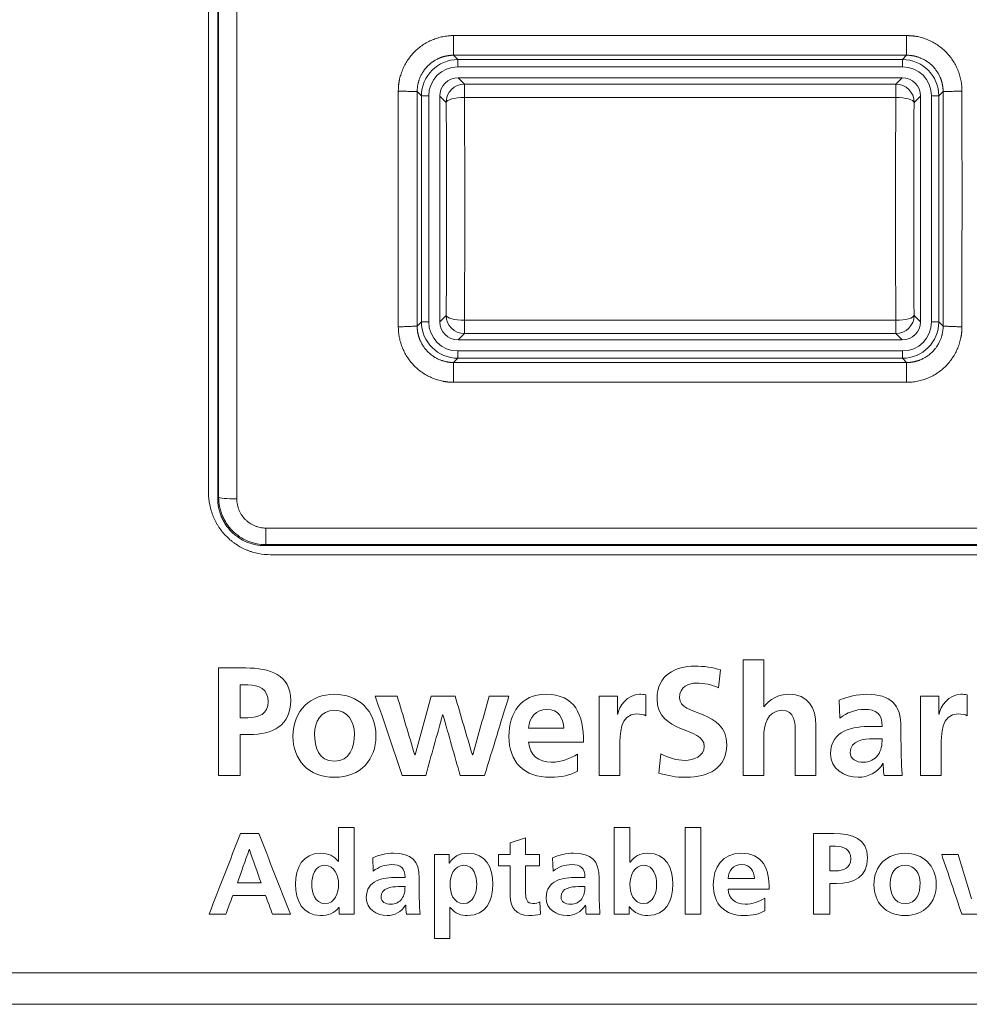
# Model space of a CAD drawing. Header units: millimetres. Extents: x 0 to 2122, y 0 to 1639.
# Tile 5 of 75: x 350 to 376, y 778 to 805. Entities that reach past the tile are written whole.
import ezdxf

# ---------------------------------------------------------------- set-up
doc = ezdxf.new("R2010")
doc.units = ezdxf.units.MM
doc.layers.add('1', color=7, linetype='Continuous', true_color=0xffffff)
doc.layers.add('3', color=7, linetype='Continuous', true_color=0xffffff)

msp = doc.modelspace()

# ---------------------------------------------------------------- linework, layer by layer
at = {"layer": '1', "color": 7, "linetype": 'Continuous', "lineweight": 13}
for p, q in [((354.793, 807.82), (354.793, 792.22)), ((361.522, 804.78), (373.963, 804.78)), ((373.963, 804.241), (361.522, 804.241)), ((361.522, 804.241), (361.639, 804.124)), ((361.639, 804.124), (373.846, 804.124)), ((361.639, 804.124), (361.639, 803.924)), ((373.846, 804.124), (373.963, 804.241)), ((373.846, 804.124), (373.846, 803.924)), ((373.846, 803.924), (361.639, 803.924)), ((361.643, 803.62), (361.818, 803.445)), ((361.643, 803.62), (373.843, 803.62)), ((373.667, 803.445), (373.843, 803.62)), ((361.818, 803.445), (373.667, 803.445)), ((361.818, 803.08), (361.818, 803.445)), ((373.667, 803.08), (373.667, 803.445)), ((360.639, 803.124), (360.521, 803.242)), ((360.639, 796.917), (360.639, 803.124)), ((360.839, 803.124), (360.639, 803.124)), ((360.839, 803.124), (360.839, 796.917)), ((361.318, 802.945), (361.143, 803.12)), ((361.143, 796.92), (361.143, 803.12)), ((373.667, 803.08), (361.818, 803.08)), ((374.343, 803.12), (374.167, 802.945)), ((374.343, 803.12), (374.343, 796.92)), ((374.646, 796.917), (374.646, 803.124)), ((374.846, 803.124), (374.646, 803.124)), ((374.964, 803.242), (374.846, 803.124)), ((374.846, 803.124), (374.846, 796.917)), ((361.143, 796.92), (361.318, 797.096)), ((374.167, 797.096), (374.343, 796.92)), ((360.522, 796.799), (360.639, 796.917)), ((360.839, 796.917), (360.639, 796.917)), ((361.818, 796.96), (373.667, 796.96)), ((361.818, 796.596), (361.818, 796.96)), ((373.667, 796.596), (373.667, 796.96)), ((374.846, 796.917), (374.646, 796.917)), ((374.846, 796.917), (374.964, 796.799)), ((361.818, 796.596), (361.643, 796.42)), ((373.667, 796.596), (361.818, 796.596)), ((373.843, 796.42), (373.667, 796.596)), ((373.843, 796.42), (361.643, 796.42)), ((361.639, 796.117), (373.846, 796.117)), ((361.639, 796.117), (361.639, 795.917)), ((373.846, 796.117), (373.846, 795.917)), ((361.639, 795.917), (361.523, 795.8)), ((361.523, 795.8), (373.963, 795.8)), ((373.846, 795.917), (361.639, 795.917)), ((373.963, 795.8), (373.846, 795.917)), ((373.963, 795.256), (361.523, 795.256)), ((356.368, 791.251), (499.718, 791.251)), ((356.368, 791.251), (356.368, 790.798)), ((356.34, 790.77), (499.745, 790.77)), ((499.718, 790.798), (356.368, 790.798)), ((499.593, 790.52), (356.493, 790.52)), ((763.193, 779.039), (344.193, 779.039)), ((763.193, 778.17), (344.193, 778.17))]:
    msp.add_line(p, q, dxfattribs=at)
for centre, major_axis, ratio, start_param, end_param in [((361.639, 803.124), (-0.707, 0.707), 0.999817, 5.497939, 7.068431), ((373.846, 803.124), (0.707, 0.707), 0.999817, 5.497939, 7.068431), ((361.639, 803.124), (0.566, -0.566), 0.999695, 2.356347, 3.926839), ((373.846, 803.124), (-0.566, -0.566), 0.999695, 2.356347, 3.926839), ((361.818, 802.945), (0.354, 0.354), 0.999315, 0.785741, 2.355852), ((373.667, 802.945), (0.354, -0.354), 0.999315, 0.785741, 2.355852), ((361.818, 802.945), (0.5, 0.004), 0.270778, 1.568802, 3.114396), ((361.546, 800.02), (0, 11.3), 0.025027, 4.438181, 4.986597), ((373.939, 800.02), (0, 11.3), 0.025027, 1.296588, 1.845004), ((373.667, 802.945), (0.5, -0.004), 0.270778, 0.027196, 1.572791), ((361.046, 800.02), (0, 10.8), 0.026186, 4.438181, 4.986597), ((374.439, 800.02), (0, 10.8), 0.026186, 1.296588, 1.845004), ((361.818, 797.096), (0.5, -0.004), 0.270778, 3.168789, 4.714384), ((361.818, 797.096), (0.354, -0.354), 0.999315, 3.927333, 5.497445), ((373.667, 797.096), (0.5, 0.004), 0.270778, 4.710394, 6.255989), ((373.667, 797.096), (-0.354, -0.354), 0.999315, 0.785741, 2.355852), ((361.639, 796.917), (0.707, 0.707), 0.999817, 2.356347, 3.926839), ((361.639, 796.917), (0.566, 0.566), 0.999695, 2.356347, 3.926839), ((373.846, 796.917), (-0.707, 0.707), 0.999817, 2.356347, 3.926839), ((373.846, 796.917), (-0.566, 0.566), 0.999695, 2.356347, 3.926839), ((355.569, 792.097), (0.5, 0), 0.084149, 3.159108, 4.712387)]:
    msp.add_ellipse(centre, major_axis=major_axis, ratio=ratio, start_param=start_param, end_param=end_param, dxfattribs=at)
at = {"layer": '1', "color": 7, "linetype": 'Continuous', "lineweight": 13, "extrusion": (-3.3771e-17, 0, -1)}
msp.add_ellipse((361.643, 803.12), major_axis=(-0.354, 0.354), ratio=0.999315, start_param=5.49813, end_param=7.068241, dxfattribs=at)
at = {"layer": '1', "color": 7, "linetype": 'Continuous', "lineweight": 13, "extrusion": (3.3771e-17, 0, -1)}
for centre, major_axis in [((373.843, 803.12), (0.354, 0.354)), ((373.843, 796.92), (0.354, -0.354))]:
    msp.add_ellipse(centre, major_axis=major_axis, ratio=0.999315, start_param=5.49813, end_param=7.068241, dxfattribs=at)
at = {"layer": '1', "color": 7, "linetype": 'Continuous', "lineweight": 13, "extrusion": (0, 0, -1)}
msp.add_ellipse((361.643, 796.92), major_axis=(-0.354, -0.354), ratio=0.999315, start_param=5.49813, end_param=7.068241, dxfattribs=at)
at = {"layer": '1', "color": 7, "linetype": 'Continuous', "lineweight": 13}
for points, knots in [([(355.043, 807.97), (355.043, 806.648), (355.043, 805.324), (355.043, 803.336), (355.043, 802.672), (355.043, 801.346), (355.043, 800.019), (355.043, 798.361), (355.043, 797.367), (355.043, 796.704), (355.043, 796.372), (355.043, 794.715), (355.043, 793.392), (355.043, 792.07)], [0, 0, 0, 0, 0.25, 0.25, 0.375, 0.375, 0.5, 0.625, 0.6875, 0.6875, 0.75, 0.75, 1, 1, 1, 1]), ([(355.069, 792.097), (355.069, 793.415), (355.069, 796.053), (355.069, 798.695), (355.069, 800.348), (355.069, 800.679), (355.069, 801.34), (355.069, 802.332), (355.069, 803.323), (355.069, 805.305), (355.069, 806.625), (355.069, 807.944)], [0, 0, 0, 0, 0.25, 0.5, 0.5, 0.5625, 0.5625, 0.625, 0.75, 0.75, 1, 1, 1, 1]), ([(355.569, 807.981), (355.569, 806.655), (355.569, 805.329), (355.569, 803.337), (355.569, 802.341), (355.569, 801.345), (355.569, 800.68), (355.569, 800.348), (355.569, 798.687), (355.569, 796.031), (355.569, 793.38), (355.569, 792.055)], [0, 0, 0, 0, 0.25, 0.25, 0.375, 0.4375, 0.4375, 0.5, 0.5, 0.75, 1, 1, 1, 1]), ([(360.004, 803.256), (360.004, 803.263), (360.004, 803.276), (360.004, 803.296), (360.005, 803.316), (360.006, 803.336), (360.007, 803.356), (360.008, 803.376), (360.01, 803.395), (360.012, 803.415), (360.014, 803.435), (360.016, 803.455), (360.019, 803.475), (360.022, 803.494), (360.025, 803.514), (360.029, 803.534), (360.036, 803.571), (360.048, 803.626), (360.068, 803.698), (360.092, 803.77), (360.128, 803.863), (360.181, 803.975), (360.257, 804.104), (360.346, 804.224), (360.446, 804.335), (360.557, 804.436), (360.676, 804.525), (360.804, 804.602), (360.939, 804.666), (361.079, 804.717), (361.2, 804.747), (361.298, 804.764), (361.36, 804.772), (361.41, 804.776), (361.447, 804.779), (361.484, 804.78), (361.509, 804.78), (361.522, 804.78)], [0, 0, 0, 0, 0.008365, 0.016721, 0.025069, 0.033411, 0.041748, 0.050082, 0.058414, 0.066745, 0.075077, 0.083411, 0.091749, 0.100092, 0.108442, 0.1168, 0.125167, 0.156393, 0.18768, 0.219135, 0.250625, 0.312969, 0.375312, 0.437952, 0.500608, 0.562858, 0.62514, 0.68755, 0.750003, 0.812347, 0.874741, 0.905978, 0.937334, 0.952972, 0.968623, 0.984295, 1, 1, 1, 1]), ([(373.963, 804.78), (373.97, 804.78), (373.983, 804.78), (374.003, 804.78), (374.023, 804.779), (374.043, 804.778), (374.063, 804.777), (374.082, 804.776), (374.102, 804.774), (374.122, 804.772), (374.142, 804.77), (374.161, 804.768), (374.181, 804.765), (374.2, 804.762), (374.22, 804.759), (374.24, 804.755), (374.277, 804.748), (374.332, 804.736), (374.404, 804.716), (374.475, 804.692), (374.567, 804.656), (374.68, 804.603), (374.807, 804.526), (374.927, 804.437), (375.038, 804.336), (375.138, 804.226), (375.227, 804.106), (375.304, 803.977), (375.357, 803.864), (375.393, 803.771), (375.417, 803.7), (375.436, 803.628), (375.45, 803.567), (375.459, 803.518), (375.465, 803.481), (375.47, 803.444), (375.475, 803.406), (375.478, 803.369), (375.48, 803.331), (375.482, 803.294), (375.482, 803.269), (375.482, 803.256)], [0, 0, 0, 0, 0.008318, 0.016628, 0.02493, 0.033227, 0.04152, 0.049811, 0.0581, 0.066389, 0.07468, 0.082974, 0.091273, 0.099577, 0.107889, 0.11621, 0.12454, 0.155595, 0.186771, 0.218079, 0.249465, 0.311601, 0.373795, 0.43634, 0.498961, 0.561239, 0.623608, 0.686171, 0.74882, 0.780165, 0.811445, 0.842737, 0.874115, 0.889879, 0.905616, 0.921336, 0.937047, 0.952759, 0.968483, 0.984227, 1, 1, 1, 1]), ([(361.522, 804.241), (361.517, 804.241), (361.506, 804.241), (361.489, 804.24), (361.473, 804.24), (361.456, 804.239), (361.439, 804.237), (361.422, 804.236), (361.405, 804.234), (361.388, 804.232), (361.371, 804.229), (361.353, 804.227), (361.336, 804.223), (361.318, 804.22), (361.3, 804.216), (361.283, 804.212), (361.265, 804.207), (361.247, 804.202), (361.229, 804.197), (361.211, 804.191), (361.193, 804.185), (361.175, 804.179), (361.156, 804.172), (361.131, 804.162), (361.097, 804.147), (361.055, 804.126), (361.011, 804.101), (360.953, 804.065), (360.886, 804.015), (360.811, 803.947), (360.742, 803.87), (360.682, 803.788), (360.634, 803.706), (360.604, 803.641), (360.585, 803.593), (360.573, 803.56), (360.563, 803.528), (360.554, 803.496), (360.546, 803.464), (360.539, 803.432), (360.534, 803.4), (360.529, 803.368), (360.526, 803.336), (360.523, 803.304), (360.521, 803.273), (360.521, 803.252), (360.521, 803.242)], [0, 0, 0, 0, 0.010323, 0.020747, 0.031273, 0.041901, 0.052631, 0.063462, 0.074395, 0.085429, 0.096566, 0.107804, 0.119144, 0.130585, 0.142129, 0.153774, 0.16552, 0.177369, 0.189319, 0.201371, 0.213525, 0.22578, 0.238138, 0.250597, 0.278112, 0.30813, 0.340651, 0.375675, 0.437975, 0.500275, 0.569475, 0.634165, 0.694343, 0.750011, 0.771932, 0.793656, 0.815181, 0.836508, 0.857637, 0.878568, 0.899302, 0.919837, 0.940174, 0.960314, 0.980256, 1, 1, 1, 1]), ([(374.964, 803.242), (374.964, 803.247), (374.964, 803.258), (374.964, 803.274), (374.963, 803.291), (374.962, 803.307), (374.961, 803.324), (374.959, 803.34), (374.958, 803.357), (374.956, 803.373), (374.953, 803.39), (374.95, 803.407), (374.948, 803.423), (374.944, 803.44), (374.941, 803.457), (374.937, 803.474), (374.933, 803.491), (374.928, 803.508), (374.923, 803.524), (374.918, 803.541), (374.913, 803.558), (374.907, 803.575), (374.901, 803.592), (374.894, 803.609), (374.878, 803.649), (374.847, 803.714), (374.798, 803.795), (374.739, 803.875), (374.674, 803.948), (374.599, 804.016), (374.52, 804.074), (374.436, 804.124), (374.366, 804.157), (374.313, 804.178), (374.28, 804.19), (374.247, 804.2), (374.214, 804.209), (374.182, 804.217), (374.149, 804.224), (374.117, 804.229), (374.086, 804.234), (374.055, 804.237), (374.024, 804.239), (373.993, 804.241), (373.973, 804.241), (373.963, 804.241)], [0, 0, 0, 0, 0.010294, 0.020643, 0.031046, 0.041504, 0.052016, 0.062583, 0.073205, 0.083881, 0.094611, 0.105396, 0.116236, 0.12713, 0.138079, 0.149083, 0.160141, 0.171254, 0.182421, 0.193643, 0.20492, 0.216251, 0.227637, 0.239078, 0.250573, 0.310764, 0.375609, 0.432834, 0.500205, 0.562828, 0.62545, 0.68723, 0.749969, 0.772667, 0.795027, 0.817048, 0.838731, 0.860074, 0.881079, 0.901746, 0.922074, 0.942063, 0.961714, 0.981026, 1, 1, 1, 1]), ([(360.004, 796.78), (360.004, 796.834), (360.004, 796.942), (360.004, 797.104), (360.004, 797.266), (360.004, 797.428), (360.004, 797.59), (360.003, 797.751), (360.003, 797.913), (360.003, 798.075), (360.003, 798.237), (360.003, 798.399), (360.003, 798.561), (360.003, 798.723), (360.003, 798.885), (360.003, 799.046), (360.003, 799.208), (360.003, 799.37), (360.003, 799.532), (360.003, 799.694), (360.003, 799.856), (360.003, 800.039), (360.003, 800.244), (360.003, 800.498), (360.003, 800.78), (360.003, 801.089), (360.003, 801.399), (360.003, 801.709), (360.003, 802.018), (360.003, 802.328), (360.003, 802.637), (360.003, 802.947), (360.003, 803.153), (360.004, 803.256)], [0, 0, 0, 0, 0.025, 0.05, 0.075, 0.1, 0.124999, 0.149999, 0.174999, 0.199999, 0.224999, 0.249999, 0.274999, 0.299999, 0.324999, 0.349999, 0.374999, 0.4, 0.425, 0.45, 0.475, 0.5, 0.53491, 0.56983, 0.617627, 0.665424, 0.713221, 0.761017, 0.808814, 0.856611, 0.904407, 0.952204, 1, 1, 1, 1]), ([(375.482, 803.256), (375.482, 803.202), (375.482, 803.092), (375.482, 802.928), (375.482, 802.765), (375.482, 802.601), (375.482, 802.437), (375.482, 802.273), (375.482, 802.109), (375.482, 801.945), (375.482, 801.781), (375.482, 801.618), (375.482, 801.454), (375.483, 801.29), (375.483, 801.126), (375.483, 800.962), (375.483, 800.798), (375.483, 800.634), (375.483, 800.422), (375.483, 800.163), (375.483, 799.855), (375.483, 799.548), (375.482, 799.24), (375.482, 798.933), (375.482, 798.625), (375.482, 798.318), (375.482, 798.01), (375.482, 797.703), (375.482, 797.395), (375.482, 797.088), (375.481, 796.883), (375.481, 796.78)], [0, 0, 0, 0, 0.025303, 0.050606, 0.07591, 0.101213, 0.126517, 0.151821, 0.177124, 0.202428, 0.227733, 0.253037, 0.278341, 0.303646, 0.32895, 0.354255, 0.37956, 0.404865, 0.43017, 0.477654, 0.525138, 0.572623, 0.620108, 0.667593, 0.715079, 0.762565, 0.810051, 0.857538, 0.905025, 0.952512, 1, 1, 1, 1]), ([(361.523, 795.256), (361.516, 795.256), (361.503, 795.256), (361.483, 795.257), (361.463, 795.257), (361.443, 795.258), (361.424, 795.259), (361.404, 795.261), (361.384, 795.263), (361.364, 795.264), (361.345, 795.267), (361.325, 795.269), (361.305, 795.272), (361.286, 795.275), (361.266, 795.278), (361.247, 795.282), (361.209, 795.289), (361.154, 795.301), (361.082, 795.321), (361.011, 795.345), (360.919, 795.381), (360.806, 795.434), (360.679, 795.511), (360.559, 795.6), (360.448, 795.7), (360.348, 795.811), (360.259, 795.931), (360.182, 796.059), (360.129, 796.172), (360.093, 796.265), (360.069, 796.336), (360.049, 796.408), (360.036, 796.469), (360.027, 796.519), (360.021, 796.556), (360.015, 796.593), (360.011, 796.63), (360.008, 796.668), (360.006, 796.705), (360.004, 796.743), (360.004, 796.768), (360.004, 796.78)], [0, 0, 0, 0, 0.008318, 0.016627, 0.02493, 0.033227, 0.04152, 0.04981, 0.058099, 0.066388, 0.074679, 0.082973, 0.091272, 0.099577, 0.107889, 0.116209, 0.12454, 0.155595, 0.186771, 0.218079, 0.249465, 0.3116, 0.373796, 0.43634, 0.498962, 0.56124, 0.62361, 0.686173, 0.74882, 0.780165, 0.811446, 0.842738, 0.874115, 0.88988, 0.905617, 0.921337, 0.937048, 0.952761, 0.968484, 0.984227, 1, 1, 1, 1]), ([(360.522, 796.799), (360.522, 796.794), (360.522, 796.783), (360.522, 796.766), (360.523, 796.749), (360.524, 796.732), (360.525, 796.716), (360.527, 796.698), (360.529, 796.681), (360.531, 796.664), (360.533, 796.647), (360.536, 796.629), (360.54, 796.612), (360.543, 796.594), (360.547, 796.576), (360.551, 796.559), (360.556, 796.541), (360.561, 796.523), (360.566, 796.505), (360.572, 796.487), (360.578, 796.47), (360.584, 796.452), (360.591, 796.434), (360.608, 796.393), (360.638, 796.328), (360.685, 796.25), (360.744, 796.17), (360.812, 796.093), (360.891, 796.023), (360.971, 795.964), (361.052, 795.916), (361.122, 795.883), (361.172, 795.864), (361.205, 795.852), (361.237, 795.842), (361.27, 795.833), (361.302, 795.825), (361.334, 795.818), (361.366, 795.813), (361.398, 795.808), (361.43, 795.805), (361.461, 795.802), (361.492, 795.801), (361.513, 795.801), (361.523, 795.8)], [0, 0, 0, 0, 0.010489, 0.021063, 0.031724, 0.04247, 0.053302, 0.06422, 0.075223, 0.086313, 0.097488, 0.10875, 0.120097, 0.13153, 0.143049, 0.154654, 0.166345, 0.178121, 0.189984, 0.201933, 0.213967, 0.226088, 0.238294, 0.250586, 0.309546, 0.375634, 0.423969, 0.500237, 0.571059, 0.625484, 0.690627, 0.75, 0.772212, 0.794173, 0.815884, 0.837343, 0.858552, 0.879511, 0.900219, 0.920676, 0.940882, 0.960839, 0.980545, 1, 1, 1, 1]), ([(373.963, 795.8), (373.968, 795.8), (373.979, 795.801), (373.995, 795.801), (374.011, 795.802), (374.027, 795.802), (374.043, 795.804), (374.06, 795.805), (374.076, 795.807), (374.093, 795.809), (374.109, 795.811), (374.126, 795.814), (374.143, 795.817), (374.16, 795.82), (374.177, 795.823), (374.193, 795.827), (374.21, 795.831), (374.227, 795.836), (374.244, 795.841), (374.261, 795.846), (374.278, 795.851), (374.295, 795.857), (374.312, 795.863), (374.329, 795.87), (374.37, 795.886), (374.434, 795.917), (374.515, 795.965), (374.596, 796.023), (374.674, 796.094), (374.742, 796.171), (374.801, 796.251), (374.848, 796.329), (374.88, 796.399), (374.9, 796.449), (374.912, 796.482), (374.922, 796.515), (374.931, 796.547), (374.939, 796.58), (374.946, 796.612), (374.952, 796.644), (374.956, 796.676), (374.96, 796.707), (374.962, 796.738), (374.963, 796.769), (374.964, 796.789), (374.964, 796.799)], [0, 0, 0, 0, 0.010136, 0.020341, 0.030614, 0.040957, 0.051369, 0.061849, 0.072399, 0.083017, 0.093705, 0.104461, 0.115287, 0.126181, 0.137144, 0.148177, 0.159278, 0.170449, 0.181688, 0.192996, 0.204374, 0.21582, 0.227336, 0.238921, 0.250574, 0.310138, 0.375619, 0.429718, 0.500224, 0.576727, 0.625468, 0.691208, 0.749988, 0.772394, 0.794514, 0.816348, 0.837896, 0.859159, 0.880136, 0.900827, 0.921233, 0.941353, 0.961187, 0.980736, 1, 1, 1, 1]), ([(375.481, 796.78), (375.481, 796.774), (375.481, 796.76), (375.481, 796.74), (375.48, 796.72), (375.479, 796.701), (375.478, 796.681), (375.477, 796.661), (375.475, 796.641), (375.473, 796.621), (375.471, 796.601), (375.468, 796.582), (375.466, 796.562), (375.463, 796.542), (375.459, 796.523), (375.456, 796.503), (375.449, 796.465), (375.436, 796.41), (375.417, 796.338), (375.393, 796.267), (375.357, 796.174), (375.304, 796.061), (375.228, 795.933), (375.139, 795.812), (375.039, 795.701), (374.928, 795.601), (374.809, 795.512), (374.681, 795.435), (374.546, 795.371), (374.405, 795.32), (374.285, 795.289), (374.187, 795.272), (374.125, 795.265), (374.075, 795.26), (374.038, 795.258), (374, 795.256), (373.975, 795.256), (373.963, 795.256)], [0, 0, 0, 0, 0.008365, 0.01672, 0.025068, 0.03341, 0.041747, 0.050081, 0.058413, 0.066744, 0.075076, 0.083411, 0.091749, 0.100092, 0.108442, 0.1168, 0.125167, 0.156392, 0.18768, 0.219134, 0.250625, 0.312969, 0.375312, 0.437952, 0.500608, 0.562858, 0.625139, 0.68755, 0.750003, 0.812346, 0.874739, 0.905976, 0.937334, 0.952972, 0.968622, 0.984295, 1, 1, 1, 1]), ([(356.493, 790.52), (356.38, 790.52), (356.27, 790.531), (356.107, 790.564), (356.053, 790.577), (355.972, 790.602), (355.946, 790.61), (355.893, 790.629), (355.867, 790.639), (355.738, 790.693), (355.641, 790.745), (355.525, 790.822), (355.502, 790.838), (355.457, 790.872), (355.435, 790.889), (355.37, 790.942), (355.329, 790.98), (355.212, 791.097), (355.141, 791.183), (355.064, 791.299), (355.049, 791.322), (355.02, 791.37), (355.006, 791.395), (354.967, 791.468), (354.92, 791.568), (354.883, 791.672), (354.858, 791.752), (354.851, 791.779), (354.837, 791.833), (354.831, 791.86), (354.804, 791.997), (354.793, 792.108), (354.793, 792.22)], [0, 0, 0, 0, 0.125, 0.125, 0.1875, 0.1875, 0.21875, 0.21875, 0.25, 0.25, 0.375, 0.375, 0.40625, 0.40625, 0.4375, 0.4375, 0.5, 0.5, 0.625, 0.625, 0.65625, 0.65625, 0.6875, 0.6875, 0.75, 0.8125, 0.8125, 0.84375, 0.84375, 0.875, 0.875, 1, 1, 1, 1]), ([(355.043, 792.07), (355.049, 792.076), (355.054, 792.082), (355.063, 792.091), (355.066, 792.094), (355.069, 792.097)], [0, 0, 0, 0, 0.66278, 0.66278, 1, 1, 1, 1]), ([(356.34, 790.77), (356.254, 790.77), (356.17, 790.779), (356.045, 790.804), (356.004, 790.814), (355.943, 790.833), (355.922, 790.839), (355.882, 790.854), (355.862, 790.861), (355.764, 790.902), (355.689, 790.942), (355.601, 791.001), (355.584, 791.014), (355.549, 791.039), (355.533, 791.052), (355.483, 791.093), (355.452, 791.122), (355.362, 791.212), (355.308, 791.277), (355.249, 791.366), (355.238, 791.384), (355.216, 791.421), (355.205, 791.439), (355.176, 791.496), (355.139, 791.572), (355.111, 791.652), (355.093, 791.712), (355.087, 791.733), (355.077, 791.774), (355.072, 791.795), (355.051, 791.9), (355.043, 791.985), (355.043, 792.07)], [0, 0, 0, 0, 0.125, 0.125, 0.1875, 0.1875, 0.21875, 0.21875, 0.25, 0.25, 0.375, 0.375, 0.40625, 0.40625, 0.4375, 0.4375, 0.5, 0.5, 0.625, 0.625, 0.65625, 0.65625, 0.6875, 0.6875, 0.75, 0.8125, 0.8125, 0.84375, 0.84375, 0.875, 0.875, 1, 1, 1, 1]), ([(356.368, 790.798), (356.282, 790.798), (356.198, 790.806), (356.073, 790.831), (356.032, 790.841), (355.971, 790.86), (355.95, 790.866), (355.91, 790.881), (355.89, 790.889), (355.792, 790.929), (355.717, 790.969), (355.629, 791.028), (355.612, 791.04), (355.577, 791.066), (355.561, 791.079), (355.511, 791.12), (355.479, 791.148), (355.39, 791.238), (355.336, 791.303), (355.277, 791.392), (355.265, 791.41), (355.243, 791.447), (355.233, 791.465), (355.203, 791.522), (355.167, 791.598), (355.138, 791.678), (355.119, 791.739), (355.114, 791.759), (355.103, 791.801), (355.099, 791.821), (355.078, 791.926), (355.069, 792.011), (355.069, 792.097)], [0, 0, 0, 0, 0.125, 0.125, 0.1875, 0.1875, 0.21875, 0.21875, 0.25, 0.25, 0.375, 0.375, 0.40625, 0.40625, 0.4375, 0.4375, 0.5, 0.5, 0.625, 0.625, 0.65625, 0.65625, 0.6875, 0.6875, 0.75, 0.8125, 0.8125, 0.84375, 0.84375, 0.875, 0.875, 1, 1, 1, 1]), ([(355.569, 792.055), (355.569, 792.003), (355.574, 791.95), (355.587, 791.886), (355.59, 791.873), (355.596, 791.847), (355.607, 791.809), (355.628, 791.748), (355.65, 791.701), (355.669, 791.666), (355.675, 791.654), (355.689, 791.632), (355.696, 791.621), (355.732, 791.566), (355.765, 791.525), (355.82, 791.47), (355.839, 791.452), (355.87, 791.427), (355.88, 791.418), (355.901, 791.403), (355.912, 791.395), (355.966, 791.358), (356.012, 791.333), (356.073, 791.308), (356.085, 791.303), (356.11, 791.294), (356.123, 791.29), (356.16, 791.279), (356.186, 791.272), (356.263, 791.257), (356.315, 791.251), (356.368, 791.251)], [0, 0, 0, 0, 0.125, 0.125, 0.15625, 0.15625, 0.1875, 0.25, 0.3125, 0.3125, 0.34375, 0.34375, 0.375, 0.375, 0.5, 0.5, 0.5625, 0.5625, 0.59375, 0.59375, 0.625, 0.625, 0.75, 0.75, 0.78125, 0.78125, 0.8125, 0.8125, 0.875, 0.875, 1, 1, 1, 1]), ([(356.368, 790.798), (356.364, 790.794), (356.361, 790.791), (356.352, 790.782), (356.346, 790.776), (356.34, 790.77)], [0, 0, 0, 0, 0.371781, 0.371781, 1, 1, 1, 1])]:
    msp.add_open_spline(points, degree=3, knots=knots, dxfattribs=at)
for points, degree in [([(361.522, 804.78), (361.522, 804.241)], 1), ([(373.963, 804.78), (373.963, 804.241)], 1), ([(360.004, 803.256), (360.521, 803.242)], 1), ([(360.521, 803.242), (360.52, 800.02), (360.522, 796.799)], 2), ([(375.482, 803.256), (374.964, 803.242)], 1), ([(374.964, 796.799), (374.966, 800.02), (374.964, 803.242)], 2), ([(360.522, 796.799), (360.004, 796.78)], 1), ([(374.964, 796.799), (375.481, 796.78)], 1), ([(361.523, 795.8), (361.523, 795.256)], 1), ([(373.963, 795.8), (373.963, 795.256)], 1)]:
    msp.add_open_spline(points, degree=degree, dxfattribs=at)
at = {"layer": '3', "color": 7, "linetype": 'Continuous', "lineweight": 13}
for points in [[(369.47, 787.63), (369.47, 787.63), (370.037, 787.63), (370.037, 787.63)], [(369.47, 784.456), (369.47, 784.456), (369.47, 787.63), (369.47, 787.63)], [(370.037, 787.63), (370.037, 787.63), (370.037, 786.339), (370.037, 786.339)], [(355.069, 784.456), (355.069, 784.456), (355.069, 787.41), (355.069, 787.41)], [(368.848, 787.355), (368.848, 787.355), (368.793, 786.868), (368.793, 786.868)], [(355.662, 786.944), (355.662, 786.944), (355.662, 786.043), (355.662, 786.043)], [(359.372, 786.636), (359.572, 786.636), (359.772, 786.636), (359.973, 786.636)], [(360.108, 784.456), (359.862, 785.183), (359.617, 785.909), (359.372, 786.636)], [(359.973, 786.636), (360.133, 786.098), (360.294, 785.561), (360.455, 785.023)], [(360.463, 785.023), (360.61, 785.561), (360.757, 786.098), (360.903, 786.636)], [(360.903, 786.636), (361.123, 786.636), (361.343, 786.636), (361.563, 786.636)], [(361.563, 786.636), (361.721, 786.098), (361.879, 785.561), (362.037, 785.023)], [(362.046, 785.023), (362.197, 785.561), (362.348, 786.098), (362.499, 786.636)], [(363.04, 786.636), (362.817, 785.909), (362.594, 785.183), (362.372, 784.456)], [(362.499, 786.636), (362.679, 786.636), (362.86, 786.636), (363.04, 786.636)], [(365.52, 786.636), (365.52, 786.636), (366.024, 786.636), (366.024, 786.636)], [(365.52, 784.456), (365.52, 784.456), (365.52, 786.636), (365.52, 786.636)], [(366.024, 786.636), (366.024, 786.636), (366.024, 786.14), (366.024, 786.14)], [(366.802, 786.669), (366.802, 786.669), (366.802, 786.098), (366.802, 786.098)], [(374.346, 786.636), (374.346, 786.636), (374.849, 786.636), (374.849, 786.636)], [(374.346, 784.456), (374.346, 784.456), (374.346, 786.636), (374.346, 786.636)], [(374.849, 786.636), (374.849, 786.636), (374.849, 786.14), (374.849, 786.14)], [(375.628, 786.669), (375.628, 786.669), (375.628, 786.098), (375.628, 786.098)], [(370.037, 786.339), (370.037, 786.339), (370.045, 786.339), (370.045, 786.339)], [(372.128, 786.035), (372.128, 786.035), (372.111, 786.521), (372.111, 786.521)], [(361.221, 786.119), (361.066, 785.565), (360.91, 785.011), (360.755, 784.456)], [(361.229, 786.119), (361.226, 786.119), (361.224, 786.119), (361.221, 786.119)], [(361.703, 784.456), (361.545, 785.011), (361.387, 785.565), (361.229, 786.119)], [(366.024, 786.14), (366.024, 786.14), (366.032, 786.14), (366.032, 786.14)], [(374.849, 786.14), (374.849, 786.14), (374.857, 786.14), (374.857, 786.14)], [(363.583, 785.76), (363.583, 785.76), (364.548, 785.76), (364.548, 785.76)], [(355.662, 785.578), (355.662, 785.578), (355.662, 784.456), (355.662, 784.456)], [(370.904, 784.456), (370.904, 784.456), (370.904, 785.62), (370.904, 785.62)], [(373.291, 785.464), (373.291, 785.464), (373.046, 785.464), (373.046, 785.464)], [(373.173, 785.015), (373.266, 785.138), (373.291, 785.294), (373.291, 785.464)], [(365.089, 785.371), (365.089, 785.371), (363.583, 785.371), (363.583, 785.371)], [(360.455, 785.023), (360.458, 785.023), (360.461, 785.023), (360.463, 785.023)], [(362.037, 785.023), (362.04, 785.023), (362.043, 785.023), (362.046, 785.023)], [(364.928, 785.04), (364.928, 785.04), (364.928, 784.579), (364.928, 784.579)], [(367.156, 784.52), (367.156, 784.52), (367.211, 785.053), (367.211, 785.053)], [(372.775, 784.82), (372.949, 784.82), (373.084, 784.896), (373.173, 785.015)], [(373.816, 784.943), (373.82, 784.778), (373.828, 784.626), (373.841, 784.456)], [(373.317, 784.782), (373.316, 784.782), (373.308, 784.782), (373.308, 784.782)], [(373.342, 784.456), (373.321, 784.571), (373.321, 784.714), (373.317, 784.782)], [(355.662, 784.456), (355.662, 784.456), (355.069, 784.456), (355.069, 784.456)], [(360.755, 784.456), (360.539, 784.456), (360.324, 784.456), (360.108, 784.456)], [(362.372, 784.456), (362.149, 784.456), (361.926, 784.456), (361.703, 784.456)], [(366.087, 784.456), (366.087, 784.456), (365.52, 784.456), (365.52, 784.456)], [(370.037, 784.456), (370.037, 784.456), (369.47, 784.456), (369.47, 784.456)], [(371.471, 784.456), (371.471, 784.456), (370.904, 784.456), (370.904, 784.456)], [(373.841, 784.456), (373.841, 784.456), (373.342, 784.456), (373.342, 784.456)], [(374.912, 784.456), (374.912, 784.456), (374.346, 784.456), (374.346, 784.456)], [(358.365, 782.091), (358.365, 782.091), (358.365, 783.028), (358.365, 783.028)], [(358.365, 783.028), (358.365, 783.028), (358.791, 783.028), (358.791, 783.028)], [(358.791, 783.028), (358.791, 783.028), (358.791, 780.646), (358.791, 780.646)], [(365.934, 783.028), (365.934, 783.028), (366.36, 783.028), (366.36, 783.028)], [(365.934, 780.646), (365.934, 780.646), (365.934, 783.028), (365.934, 783.028)], [(366.36, 783.028), (366.36, 783.028), (366.36, 782.072), (366.36, 782.072)], [(368.309, 783.028), (368.167, 783.028), (368.025, 783.028), (367.883, 783.028)], [(367.883, 783.028), (367.883, 782.234), (367.883, 781.44), (367.883, 780.646)], [(368.309, 780.646), (368.309, 781.44), (368.309, 782.234), (368.309, 783.028)], [(354.806, 780.646), (355.094, 781.385), (355.382, 782.124), (355.67, 782.863)], [(355.67, 782.863), (355.837, 782.863), (356.004, 782.863), (356.171, 782.863)], [(356.171, 782.863), (356.462, 782.124), (356.752, 781.385), (357.042, 780.646)], [(363.074, 782.609), (363.074, 782.609), (363.499, 782.746), (363.499, 782.746)], [(371.405, 780.646), (371.405, 780.646), (371.405, 782.863), (371.405, 782.863)], [(363.074, 782.282), (363.074, 782.282), (363.074, 782.609), (363.074, 782.609)], [(363.499, 782.746), (363.499, 782.746), (363.499, 782.282), (363.499, 782.282)], [(371.849, 782.514), (371.849, 782.514), (371.849, 781.837), (371.849, 781.837)], [(355.908, 782.419), (355.801, 782.114), (355.694, 781.809), (355.587, 781.504)], [(355.914, 782.419), (355.912, 782.419), (355.91, 782.419), (355.908, 782.419)], [(356.235, 781.504), (356.128, 781.809), (356.021, 782.114), (355.914, 782.419)], [(360.994, 782.282), (360.994, 782.282), (361.4, 782.282), (361.4, 782.282)], [(360.994, 779.98), (360.994, 779.98), (360.994, 782.282), (360.994, 782.282)], [(361.4, 782.282), (361.4, 782.282), (361.4, 782.05), (361.4, 782.05)], [(362.759, 781.971), (362.759, 781.971), (362.759, 782.282), (362.759, 782.282)], [(362.759, 782.282), (362.759, 782.282), (363.074, 782.282), (363.074, 782.282)], [(363.499, 782.282), (363.499, 782.282), (363.877, 782.282), (363.877, 782.282)], [(363.877, 782.282), (363.877, 782.282), (363.877, 781.971), (363.877, 781.971)], [(374.926, 782.282), (375.076, 782.282), (375.226, 782.282), (375.377, 782.282)], [(375.478, 780.646), (375.294, 781.192), (375.11, 781.737), (374.926, 782.282)], [(375.377, 782.282), (375.497, 781.879), (375.618, 781.476), (375.739, 781.072)], [(358.359, 782.091), (358.359, 782.091), (358.365, 782.091), (358.365, 782.091)], [(359.314, 781.831), (359.314, 781.831), (359.302, 782.197), (359.302, 782.197)], [(361.4, 782.05), (361.4, 782.05), (361.407, 782.05), (361.407, 782.05)], [(363.074, 781.971), (363.074, 781.971), (362.759, 781.971), (362.759, 781.971)], [(363.877, 781.971), (363.877, 781.971), (363.499, 781.971), (363.499, 781.971)], [(363.499, 781.971), (363.499, 781.971), (363.499, 781.209), (363.499, 781.209)], [(364.255, 781.831), (364.255, 781.831), (364.242, 782.197), (364.242, 782.197)], [(366.36, 782.072), (366.36, 782.072), (366.366, 782.072), (366.366, 782.072)], [(355.587, 781.504), (355.803, 781.504), (356.019, 781.504), (356.235, 781.504)], [(360.188, 781.402), (360.188, 781.402), (360.003, 781.402), (360.003, 781.402)], [(360.099, 781.066), (360.169, 781.158), (360.188, 781.275), (360.188, 781.402)], [(365.128, 781.402), (365.128, 781.402), (364.944, 781.402), (364.944, 781.402)], [(365.039, 781.066), (365.109, 781.158), (365.128, 781.275), (365.128, 781.402)], [(369.058, 781.625), (369.058, 781.625), (369.782, 781.625), (369.782, 781.625)], [(371.849, 781.488), (371.849, 781.488), (371.849, 780.646), (371.849, 780.646)], [(355.46, 781.155), (355.395, 780.985), (355.331, 780.816), (355.266, 780.646)], [(356.359, 781.155), (356.059, 781.155), (355.76, 781.155), (355.46, 781.155)], [(356.549, 780.646), (356.486, 780.816), (356.422, 780.985), (356.359, 781.155)], [(370.189, 781.333), (370.189, 781.333), (369.058, 781.333), (369.058, 781.333)], [(359.8, 780.92), (359.93, 780.92), (360.032, 780.977), (360.099, 781.066)], [(360.207, 780.891), (360.207, 780.891), (360.201, 780.891), (360.201, 780.891)], [(360.226, 780.646), (360.21, 780.732), (360.21, 780.841), (360.207, 780.891)], [(363.893, 780.983), (363.893, 780.983), (363.905, 780.646), (363.905, 780.646)], [(364.74, 780.92), (364.871, 780.92), (364.972, 780.977), (365.039, 781.066)], [(365.147, 780.891), (365.147, 780.891), (365.141, 780.891), (365.141, 780.891)], [(365.166, 780.646), (365.15, 780.732), (365.15, 780.841), (365.147, 780.891)], [(370.068, 781.085), (370.068, 781.085), (370.068, 780.739), (370.068, 780.739)], [(355.266, 780.646), (355.113, 780.646), (354.959, 780.646), (354.806, 780.646)], [(357.042, 780.646), (356.878, 780.646), (356.713, 780.646), (356.549, 780.646)], [(358.378, 780.831), (358.378, 780.831), (358.372, 780.831), (358.372, 780.831)], [(358.378, 780.646), (358.378, 780.646), (358.378, 780.831), (358.378, 780.831)], [(358.791, 780.646), (358.791, 780.646), (358.378, 780.646), (358.378, 780.646)], [(360.601, 780.646), (360.601, 780.646), (360.226, 780.646), (360.226, 780.646)], [(361.426, 780.834), (361.426, 780.834), (361.42, 780.834), (361.42, 780.834)], [(361.42, 780.834), (361.42, 780.834), (361.42, 779.98), (361.42, 779.98)], [(365.541, 780.646), (365.541, 780.646), (365.166, 780.646), (365.166, 780.646)], [(366.347, 780.646), (366.347, 780.646), (365.934, 780.646), (365.934, 780.646)], [(366.353, 780.847), (366.353, 780.847), (366.347, 780.847), (366.347, 780.847)], [(366.347, 780.847), (366.347, 780.847), (366.347, 780.646), (366.347, 780.646)], [(367.883, 780.646), (368.025, 780.646), (368.167, 780.646), (368.309, 780.646)], [(371.849, 780.646), (371.849, 780.646), (371.405, 780.646), (371.405, 780.646)], [(375.964, 780.646), (375.802, 780.646), (375.64, 780.646), (375.478, 780.646)], [(361.42, 779.98), (361.42, 779.98), (360.994, 779.98), (360.994, 779.98)]]:
    msp.add_open_spline(points, degree=3, dxfattribs=at)
for points, knots in [([(355.069, 787.41), (355.069, 787.41), (355.818, 787.41), (355.818, 787.41), (356.461, 787.41), (357.049, 787.224), (357.049, 786.517), (357.049, 785.827), (356.546, 785.578), (355.911, 785.578), (355.911, 785.578), (355.662, 785.578), (355.662, 785.578)], [0, 0, 0, 0, 0.1428571, 0.1428571, 0.1428571, 0.2857143, 0.2857143, 0.2857143, 0.4285714, 0.4285714, 0.4285714, 0.5714286, 0.5714286, 0.5714286, 0.5714286]), ([(367.211, 785.053), (367.414, 784.943), (367.646, 784.871), (367.879, 784.871), (368.103, 784.871), (368.404, 784.985), (368.404, 785.252), (368.404, 785.815), (367.109, 785.582), (367.109, 786.559), (367.109, 787.219), (367.621, 787.46), (368.142, 787.46), (368.395, 787.46), (368.632, 787.427), (368.848, 787.355)], [0.5, 0.5, 0.5, 0.5, 0.5833333, 0.5833333, 0.5833333, 0.6666667, 0.6666667, 0.6666667, 0.75, 0.75, 0.75, 0.8333333, 0.8333333, 0.8333333, 0.9166667, 0.9166667, 0.9166667, 0.9166667]), ([(355.662, 786.043), (355.662, 786.043), (355.869, 786.043), (355.869, 786.043), (356.165, 786.043), (356.431, 786.14), (356.431, 786.826), (356.174, 786.944), (355.869, 786.944), (355.869, 786.944), (355.662, 786.944), (355.662, 786.944)], [0, 0, 0, 0, 0.2, 0.2, 0.2, 0.4, 0.4, 0.6, 0.6, 0.6, 0.8, 0.8, 0.8, 0.8]), ([(368.793, 786.868), (368.607, 786.948), (368.399, 786.995), (368.192, 786.995), (367.989, 786.995), (367.727, 786.906), (367.727, 786.585), (367.727, 786.073), (369.021, 786.288), (369.021, 785.299), (369.021, 784.651), (368.51, 784.406), (367.913, 784.406), (367.592, 784.406), (367.448, 784.448), (367.156, 784.52)], [0, 0, 0, 0, 0.0833333, 0.0833333, 0.0833333, 0.1666667, 0.1666667, 0.1666667, 0.25, 0.25, 0.25, 0.3333333, 0.3333333, 0.3333333, 0.4166667, 0.4166667, 0.4166667, 0.4166667]), ([(358.247, 786.686), (358.895, 786.686), (359.39, 786.25), (359.39, 785.531), (359.39, 784.905), (358.971, 784.406), (358.247, 784.406), (357.528, 784.406), (357.109, 784.905), (357.109, 785.531), (357.109, 786.25), (357.604, 786.686), (358.247, 786.686)], [0, 0, 0, 0, 0.25, 0.25, 0.25, 0.5, 0.5, 0.5, 0.75, 0.75, 0.75, 1, 1, 1, 1]), ([(364.928, 784.579), (364.721, 784.465), (364.484, 784.406), (364.18, 784.406), (363.46, 784.406), (363.041, 784.82), (363.041, 785.535), (363.041, 786.166), (363.376, 786.686), (364.053, 786.686), (364.861, 786.686), (365.089, 786.132), (365.089, 785.371)], [0, 0, 0, 0, 0.125, 0.125, 0.125, 0.25, 0.25, 0.25, 0.375, 0.375, 0.375, 0.5, 0.5, 0.5, 0.5]), ([(366.032, 786.14), (366.058, 786.343), (366.291, 786.686), (366.629, 786.686), (366.684, 786.686), (366.743, 786.686), (366.802, 786.669)], [0.2727273, 0.2727273, 0.2727273, 0.2727273, 0.3636364, 0.3636364, 0.3636364, 0.4545455, 0.4545455, 0.4545455, 0.4545455]), ([(370.045, 786.339), (370.189, 786.551), (370.434, 786.686), (370.731, 786.686), (371.247, 786.686), (371.471, 786.322), (371.471, 785.832), (371.471, 785.832), (371.471, 784.456), (371.471, 784.456)], [0.2307692, 0.2307692, 0.2307692, 0.2307692, 0.3076923, 0.3076923, 0.3076923, 0.3846154, 0.3846154, 0.3846154, 0.4615385, 0.4615385, 0.4615385, 0.4615385]), ([(372.111, 786.521), (372.331, 786.623), (372.627, 786.686), (372.868, 786.686), (373.532, 786.686), (373.807, 786.411), (373.807, 785.768), (373.807, 785.768), (373.807, 785.489), (373.807, 785.489), (373.807, 785.269), (373.812, 785.104), (373.816, 784.943)], [0, 0, 0, 0, 0.0625, 0.0625, 0.0625, 0.125, 0.125, 0.125, 0.1875, 0.1875, 0.1875, 0.25, 0.25, 0.25, 0.25]), ([(374.857, 786.14), (374.883, 786.343), (375.116, 786.686), (375.454, 786.686), (375.509, 786.686), (375.568, 786.686), (375.628, 786.669)], [0.2727273, 0.2727273, 0.2727273, 0.2727273, 0.3636364, 0.3636364, 0.3636364, 0.4545455, 0.4545455, 0.4545455, 0.4545455]), ([(364.548, 785.76), (364.531, 786.035), (364.404, 786.272), (363.769, 786.272), (363.608, 786.052), (363.583, 785.76)], [0, 0, 0, 0, 0.3333333, 0.3333333, 0.6666667, 0.6666667, 0.6666667, 0.6666667]), ([(373.291, 785.802), (373.291, 786.153), (373.135, 786.272), (372.8, 786.272), (372.559, 786.272), (372.318, 786.178), (372.128, 786.035)], [0.8125, 0.8125, 0.8125, 0.8125, 0.875, 0.875, 0.875, 0.9375, 0.9375, 0.9375, 0.9375]), ([(358.247, 784.846), (358.683, 784.846), (358.797, 785.235), (358.797, 785.599), (358.797, 785.933), (358.619, 786.246), (358.247, 786.246), (357.879, 786.246), (357.701, 785.925), (357.701, 785.599), (357.701, 785.239), (357.815, 784.846), (358.247, 784.846)], [0, 0, 0, 0, 0.25, 0.25, 0.25, 0.5, 0.5, 0.5, 0.75, 0.75, 0.75, 1, 1, 1, 1]), ([(366.802, 786.098), (366.752, 786.128), (366.65, 786.145), (366.548, 786.145), (366.087, 786.145), (366.087, 785.569), (366.087, 785.256), (366.087, 785.256), (366.087, 784.456), (366.087, 784.456)], [0.5454545, 0.5454545, 0.5454545, 0.5454545, 0.6363636, 0.6363636, 0.6363636, 0.7272727, 0.7272727, 0.7272727, 0.8181818, 0.8181818, 0.8181818, 0.8181818]), ([(370.904, 785.62), (370.904, 785.887), (370.9, 786.246), (370.536, 786.246), (370.126, 786.246), (370.037, 785.802), (370.037, 785.523), (370.037, 785.523), (370.037, 784.456), (370.037, 784.456)], [0.6153846, 0.6153846, 0.6153846, 0.6153846, 0.6923077, 0.6923077, 0.6923077, 0.7692308, 0.7692308, 0.7692308, 0.8461538, 0.8461538, 0.8461538, 0.8461538]), ([(375.628, 786.098), (375.577, 786.128), (375.475, 786.145), (375.374, 786.145), (374.912, 786.145), (374.912, 785.569), (374.912, 785.256), (374.912, 785.256), (374.912, 784.456), (374.912, 784.456)], [0.5454545, 0.5454545, 0.5454545, 0.5454545, 0.6363636, 0.6363636, 0.6363636, 0.7272727, 0.7272727, 0.7272727, 0.8181818, 0.8181818, 0.8181818, 0.8181818]), ([(373.308, 784.782), (373.177, 784.541), (372.894, 784.406), (372.635, 784.406), (372.25, 784.406), (371.874, 784.639), (371.874, 785.053), (371.874, 785.379), (372.03, 785.569), (372.462, 785.781), (372.741, 785.802), (372.978, 785.802), (372.978, 785.802), (373.291, 785.802), (373.291, 785.802)], [0.5, 0.5, 0.5, 0.5, 0.5625, 0.5625, 0.5625, 0.625, 0.625, 0.625, 0.6875, 0.6875, 0.75, 0.75, 0.75, 0.8125, 0.8125, 0.8125, 0.8125]), ([(373.046, 785.464), (372.792, 785.464), (372.416, 785.421), (372.416, 785.087), (372.416, 784.901), (372.572, 784.82), (372.775, 784.82)], [0.6, 0.6, 0.6, 0.6, 0.8, 0.8, 0.8, 1, 1, 1, 1]), ([(363.583, 785.371), (363.608, 785.019), (363.854, 784.82), (364.205, 784.82), (364.48, 784.82), (364.717, 784.922), (364.928, 785.04)], [0.625, 0.625, 0.625, 0.625, 0.75, 0.75, 0.75, 0.875, 0.875, 0.875, 0.875]), ([(371.405, 782.863), (371.405, 782.863), (371.967, 782.863), (371.967, 782.863), (372.45, 782.863), (372.891, 782.724), (372.891, 782.193), (372.891, 781.676), (372.513, 781.488), (372.037, 781.488), (372.037, 781.488), (371.849, 781.488), (371.849, 781.488)], [0, 0, 0, 0, 0.1428571, 0.1428571, 0.1428571, 0.2857143, 0.2857143, 0.2857143, 0.4285714, 0.4285714, 0.4285714, 0.5714286, 0.5714286, 0.5714286, 0.5714286]), ([(371.849, 781.837), (371.849, 781.837), (372.005, 781.837), (372.005, 781.837), (372.227, 781.837), (372.427, 781.91), (372.427, 782.425), (372.233, 782.514), (372.005, 782.514), (372.005, 782.514), (371.849, 782.514), (371.849, 782.514)], [0, 0, 0, 0, 0.2, 0.2, 0.2, 0.4, 0.4, 0.6, 0.6, 0.6, 0.8, 0.8, 0.8, 0.8]), ([(358.372, 780.831), (358.245, 780.672), (358.07, 780.608), (357.87, 780.608), (357.368, 780.608), (357.184, 781.021), (357.184, 781.469), (357.184, 781.92), (357.368, 782.32), (357.87, 782.32), (358.083, 782.32), (358.232, 782.247), (358.359, 782.091)], [0.0909091, 0.0909091, 0.0909091, 0.0909091, 0.1818182, 0.1818182, 0.1818182, 0.2727273, 0.2727273, 0.2727273, 0.3636364, 0.3636364, 0.3636364, 0.4545455, 0.4545455, 0.4545455, 0.4545455]), ([(359.302, 782.197), (359.467, 782.273), (359.689, 782.32), (359.87, 782.32), (360.369, 782.32), (360.575, 782.114), (360.575, 781.631), (360.575, 781.631), (360.575, 781.422), (360.575, 781.422), (360.575, 781.256), (360.578, 781.133), (360.582, 781.012), (360.585, 780.888), (360.591, 780.774), (360.601, 780.646)], [0, 0, 0, 0, 0.0625, 0.0625, 0.0625, 0.125, 0.125, 0.125, 0.1875, 0.1875, 0.1875, 0.25, 0.25, 0.25, 0.3125, 0.3125, 0.3125, 0.3125]), ([(361.407, 782.05), (361.502, 782.209), (361.664, 782.32), (361.915, 782.32), (362.417, 782.32), (362.601, 781.92), (362.601, 781.469), (362.601, 781.021), (362.417, 780.608), (361.906, 780.608), (361.725, 780.608), (361.575, 780.653), (361.426, 780.834)], [0.2727273, 0.2727273, 0.2727273, 0.2727273, 0.3636364, 0.3636364, 0.3636364, 0.4545455, 0.4545455, 0.4545455, 0.5454545, 0.5454545, 0.5454545, 0.6363636, 0.6363636, 0.6363636, 0.6363636]), ([(364.242, 782.197), (364.407, 782.273), (364.629, 782.32), (364.81, 782.32), (365.309, 782.32), (365.516, 782.114), (365.516, 781.631), (365.516, 781.631), (365.516, 781.422), (365.516, 781.422), (365.516, 781.256), (365.519, 781.133), (365.522, 781.012), (365.525, 780.888), (365.531, 780.774), (365.541, 780.646)], [0, 0, 0, 0, 0.0625, 0.0625, 0.0625, 0.125, 0.125, 0.125, 0.1875, 0.1875, 0.1875, 0.25, 0.25, 0.25, 0.3125, 0.3125, 0.3125, 0.3125]), ([(366.366, 782.072), (366.484, 782.228), (366.633, 782.32), (366.855, 782.32), (367.357, 782.32), (367.542, 781.92), (367.542, 781.469), (367.542, 781.021), (367.357, 780.608), (366.855, 780.608), (366.674, 780.608), (366.477, 780.672), (366.353, 780.847)], [0.2727273, 0.2727273, 0.2727273, 0.2727273, 0.3636364, 0.3636364, 0.3636364, 0.4545455, 0.4545455, 0.4545455, 0.5454545, 0.5454545, 0.5454545, 0.6363636, 0.6363636, 0.6363636, 0.6363636]), ([(370.068, 780.739), (369.913, 780.653), (369.735, 780.608), (369.506, 780.608), (368.966, 780.608), (368.652, 780.92), (368.652, 781.456), (368.652, 781.93), (368.903, 782.32), (369.411, 782.32), (370.018, 782.32), (370.189, 781.904), (370.189, 781.333)], [0, 0, 0, 0, 0.125, 0.125, 0.125, 0.25, 0.25, 0.25, 0.375, 0.375, 0.375, 0.5, 0.5, 0.5, 0.5]), ([(373.919, 782.32), (374.406, 782.32), (374.777, 781.993), (374.777, 781.453), (374.777, 780.983), (374.463, 780.608), (373.919, 780.608), (373.38, 780.608), (373.065, 780.983), (373.065, 781.453), (373.065, 781.993), (373.437, 782.32), (373.919, 782.32)], [0, 0, 0, 0, 0.25, 0.25, 0.25, 0.5, 0.5, 0.5, 0.75, 0.75, 0.75, 1, 1, 1, 1]), ([(357.988, 780.939), (358.27, 780.939), (358.362, 781.237), (358.362, 781.469), (358.362, 781.698), (358.254, 781.99), (357.981, 781.99), (357.705, 781.99), (357.628, 781.688), (357.628, 781.469), (357.628, 781.244), (357.708, 780.939), (357.988, 780.939)], [0, 0, 0, 0, 0.25, 0.25, 0.25, 0.5, 0.5, 0.5, 0.75, 0.75, 0.75, 1, 1, 1, 1]), ([(360.188, 781.656), (360.188, 781.92), (360.07, 782.009), (359.819, 782.009), (359.638, 782.009), (359.457, 781.939), (359.314, 781.831)], [0.8125, 0.8125, 0.8125, 0.8125, 0.875, 0.875, 0.875, 0.9375, 0.9375, 0.9375, 0.9375]), ([(361.423, 781.469), (361.423, 781.237), (361.515, 780.939), (361.798, 780.939), (362.077, 780.939), (362.156, 781.244), (362.156, 781.469), (362.156, 781.688), (362.08, 781.99), (361.804, 781.99), (361.531, 781.99), (361.423, 781.698), (361.423, 781.469)], [0, 0, 0, 0, 0.25, 0.25, 0.25, 0.5, 0.5, 0.5, 0.75, 0.75, 0.75, 1, 1, 1, 1]), ([(363.905, 780.646), (363.817, 780.621), (363.718, 780.608), (363.591, 780.608), (363.258, 780.608), (363.074, 780.815), (363.074, 781.139), (363.074, 781.139), (363.074, 781.971), (363.074, 781.971)], [0.8125, 0.8125, 0.8125, 0.8125, 0.875, 0.875, 0.875, 0.9375, 0.9375, 0.9375, 1, 1, 1, 1]), ([(365.128, 781.656), (365.128, 781.92), (365.01, 782.009), (364.76, 782.009), (364.579, 782.009), (364.398, 781.939), (364.255, 781.831)], [0.8125, 0.8125, 0.8125, 0.8125, 0.875, 0.875, 0.875, 0.9375, 0.9375, 0.9375, 0.9375]), ([(366.738, 780.939), (367.017, 780.939), (367.097, 781.244), (367.097, 781.469), (367.097, 781.688), (367.02, 781.99), (366.744, 781.99), (366.471, 781.99), (366.363, 781.698), (366.363, 781.469), (366.363, 781.237), (366.455, 780.939), (366.738, 780.939)], [0, 0, 0, 0, 0.25, 0.25, 0.25, 0.5, 0.5, 0.5, 0.75, 0.75, 0.75, 1, 1, 1, 1]), ([(369.782, 781.625), (369.77, 781.831), (369.674, 782.009), (369.198, 782.009), (369.078, 781.844), (369.058, 781.625)], [0, 0, 0, 0, 0.3333333, 0.3333333, 0.6666667, 0.6666667, 0.6666667, 0.6666667]), ([(373.919, 780.939), (374.246, 780.939), (374.333, 781.231), (374.333, 781.504), (374.333, 781.755), (374.199, 781.99), (373.919, 781.99), (373.643, 781.99), (373.51, 781.749), (373.51, 781.504), (373.51, 781.234), (373.596, 780.939), (373.919, 780.939)], [0, 0, 0, 0, 0.25, 0.25, 0.25, 0.5, 0.5, 0.5, 0.75, 0.75, 0.75, 1, 1, 1, 1]), ([(360.201, 780.891), (360.102, 780.71), (359.889, 780.608), (359.695, 780.608), (359.406, 780.608), (359.124, 780.783), (359.124, 781.095), (359.124, 781.339), (359.241, 781.482), (359.565, 781.641), (359.775, 781.656), (359.953, 781.656), (359.953, 781.656), (360.188, 781.656), (360.188, 781.656)], [0.5, 0.5, 0.5, 0.5, 0.5625, 0.5625, 0.5625, 0.625, 0.625, 0.625, 0.6875, 0.6875, 0.75, 0.75, 0.75, 0.8125, 0.8125, 0.8125, 0.8125]), ([(360.003, 781.402), (359.813, 781.402), (359.53, 781.371), (359.53, 781.12), (359.53, 780.98), (359.648, 780.92), (359.8, 780.92)], [0.6, 0.6, 0.6, 0.6, 0.8, 0.8, 0.8, 1, 1, 1, 1]), ([(365.141, 780.891), (365.042, 780.71), (364.829, 780.608), (364.636, 780.608), (364.347, 780.608), (364.064, 780.783), (364.064, 781.095), (364.064, 781.339), (364.182, 781.482), (364.506, 781.641), (364.715, 781.656), (364.893, 781.656), (364.893, 781.656), (365.128, 781.656), (365.128, 781.656)], [0.5, 0.5, 0.5, 0.5, 0.5625, 0.5625, 0.5625, 0.625, 0.625, 0.625, 0.6875, 0.6875, 0.75, 0.75, 0.75, 0.8125, 0.8125, 0.8125, 0.8125]), ([(364.944, 781.402), (364.753, 781.402), (364.471, 781.371), (364.471, 781.12), (364.471, 780.98), (364.588, 780.92), (364.74, 780.92)], [0.6, 0.6, 0.6, 0.6, 0.8, 0.8, 0.8, 1, 1, 1, 1]), ([(363.499, 781.209), (363.499, 781.069), (363.537, 780.939), (363.699, 780.939), (363.775, 780.939), (363.848, 780.954), (363.893, 780.983)], [0.625, 0.625, 0.625, 0.625, 0.6875, 0.6875, 0.6875, 0.75, 0.75, 0.75, 0.75]), ([(369.058, 781.333), (369.078, 781.069), (369.262, 780.92), (369.525, 780.92), (369.732, 780.92), (369.909, 780.996), (370.068, 781.085)], [0.625, 0.625, 0.625, 0.625, 0.75, 0.75, 0.75, 0.875, 0.875, 0.875, 0.875])]:
    msp.add_open_spline(points, degree=3, knots=knots, dxfattribs=at)

doc.saveas('drawing.dxf')
